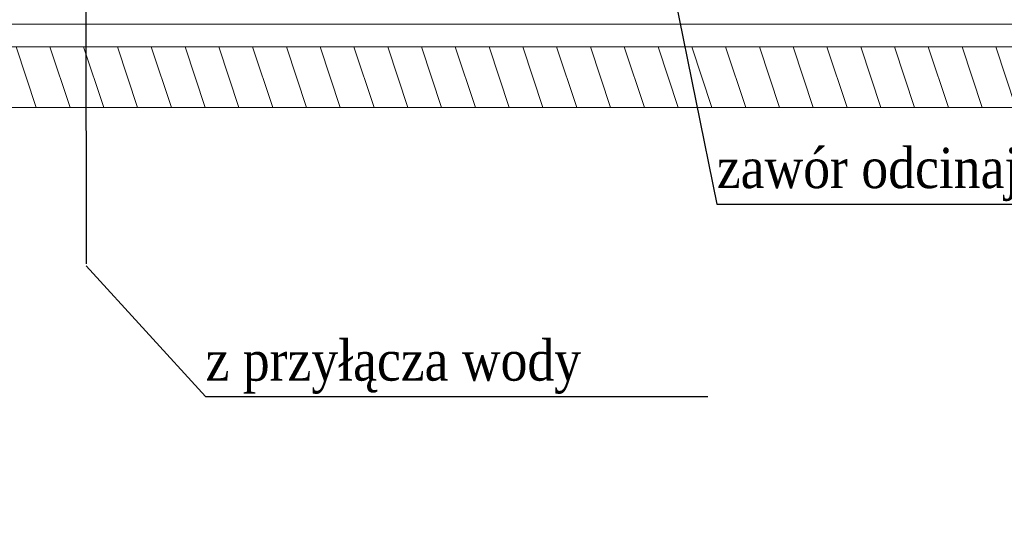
# Model space of a CAD drawing. Header units: millimetres. Extents: x -102560 to 77680, y 7163 to 33028.
# Tile 67 of 80: x 4928 to 9804, y 13650 to 16165. Entities that reach past the tile are written whole.
import ezdxf
from ezdxf import colors
from ezdxf.entities.mleader import LeaderData, LeaderLine
from ezdxf.math import Vec2, Vec3

# ---------------------------------------------------------------- set-up
doc = ezdxf.new("R2010")
doc.units = ezdxf.units.MM
doc.layers.add('IS_Działka wody zimnej_podstropowa', color=84, linetype='Continuous', lineweight=30)
doc.layers.add('RR_IWK_opisy', color=7, linetype='Continuous', lineweight=0)
doc.layers.add('IS_Konstrukcja (Rozwinięcie)', color=7, linetype='Continuous', lineweight=9, true_color=0x000000)
doc.styles.add('Garamond', font='GARA.TTF')

msp = doc.modelspace()

# ---------------------------------------------------------------- hatches: boundary and pattern name
at = {"layer": 'IS_Konstrukcja (Rozwinięcie)', "true_color": 0xc0c0c0, "transparency": 33554687, "extrusion": (0, 0, -1)}
h = msp.add_hatch(dxfattribs=at)
h.set_pattern_fill('ANSI31', color=9, scale=50.000001, angle=206.6202, style=0)
h.set_pattern_definition([(251.62016, (2400, 15880.6), (150.6517, -50.0563), [])])
h.paths.add_polyline_path([(-77680, 16030.6), (-77680, 15730.6), (-2610, 15730.6), (-2610, 16030.6)])

# ---------------------------------------------------------------- linework, layer by layer
at = {"layer": 'IS_Działka wody zimnej_podstropowa'}
msp.add_line((5256.2, 17014.7), (5257.1, 14957.5), dxfattribs=at)
at = {"layer": 'IS_Konstrukcja (Rozwinięcie)'}
for p, q in [((-60060, 16142.6), (71971.1, 16142.6)), ((2670, 16030.6), (71971.1, 16030.6)), ((2670, 15730.6), (71971.1, 15730.6))]:
    msp.add_line(p, q, dxfattribs=at)

# ---------------------------------------------------------------- next in the draw order: leaders
at = {"layer": 'RR_IWK_opisy'}
ml = msp.add_multileader_mtext('Standard', dxfattribs=at)
ml.set_content('z przyłącza wody\\P', color=256, style='Garamond')
ml.set_leader_properties()
ml.build(insert=Vec2(0, 0))
ml.multileader.update_dxf_attribs({"text_left_attachment_type": 6, "text_right_attachment_type": 6, "dogleg_length": 0.36, "arrow_head_size": 0.18})
ctx = ml.context
ctx.base_point, ctx.char_height, ctx.arrow_head_size, ctx.landing_gap_size, ctx.plane_origin = Vec3(5848.9, 14301.7), 200, 0.18, 0.09, Vec3(-275656.2, 92767.2)
ctx.left_attachment, ctx.right_attachment = 6, 6
notes = []
notes.append((ctx, [(0, (1, 1, 0), (5848.6, 14301.7), (1, 0), 0.36, [(0, [(5257.1, 14947.5)], 0, [])])]))
ctx.mtext.insert = Vec3(5849, 14580)
ctx.mtext.has_bg_fill, ctx.mtext.bg_color, ctx.mtext.bg_scale_factor, ctx.mtext.bg_transparency, ctx.mtext.use_window_bg_color = 1, -1027028792, 1, 0, 1
for ctx, leaders in notes:
    for number, flags, end, landing, length, lines in leaders:
        leader = LeaderData()
        leader.index, (leader.has_last_leader_line, leader.has_dogleg_vector, leader.attachment_direction) = number, flags
        leader.last_leader_point, leader.dogleg_vector, leader.dogleg_length = Vec3(end), Vec3(landing), length
        for number, points, colour, breaks in lines:
            line = LeaderLine()
            line.index, line.vertices, line.color, line.breaks = number, Vec3.list(points), colors.encode_raw_color(colour), breaks
            leader.lines.append(line)
        ctx.leaders.append(leader)

# ---------------------------------------------------------------- next in the draw order: leaders
ml = msp.add_multileader_mtext('Standard', dxfattribs=at)
ml.set_content('zawór odcinający DN40', color=256, style='Garamond')
ml.set_leader_properties()
ml.build(insert=Vec2(0, 0))
ml.multileader.update_dxf_attribs({"text_left_attachment_type": 6, "text_right_attachment_type": 6, "dogleg_length": 0.36, "arrow_head_size": 0.18})
ctx = ml.context
ctx.base_point, ctx.char_height, ctx.arrow_head_size, ctx.landing_gap_size, ctx.plane_origin = Vec3(8380.1, 15252.2), 200, 0.18, 0.09, Vec3(-272786.2, 94137.5)
ctx.left_attachment, ctx.right_attachment = 6, 6
notes = []
notes.append((ctx, [(0, (1, 1, 0), (8379.7, 15252.2), (1, 0), 0.36, [(0, [(8164.6, 16317.8)], 0, [])])]))
ctx.mtext.insert = Vec3(8380.2, 15532.4)
ctx.mtext.has_bg_fill, ctx.mtext.bg_color, ctx.mtext.bg_scale_factor, ctx.mtext.bg_transparency, ctx.mtext.use_window_bg_color = 1, -1027028792, 1, 0, 1
for ctx, leaders in notes:
    for number, flags, end, landing, length, lines in leaders:
        leader = LeaderData()
        leader.index, (leader.has_last_leader_line, leader.has_dogleg_vector, leader.attachment_direction) = number, flags
        leader.last_leader_point, leader.dogleg_vector, leader.dogleg_length = Vec3(end), Vec3(landing), length
        for number, points, colour, breaks in lines:
            line = LeaderLine()
            line.index, line.vertices, line.color, line.breaks = number, Vec3.list(points), colors.encode_raw_color(colour), breaks
            leader.lines.append(line)
        ctx.leaders.append(leader)

doc.saveas('drawing.dxf')
